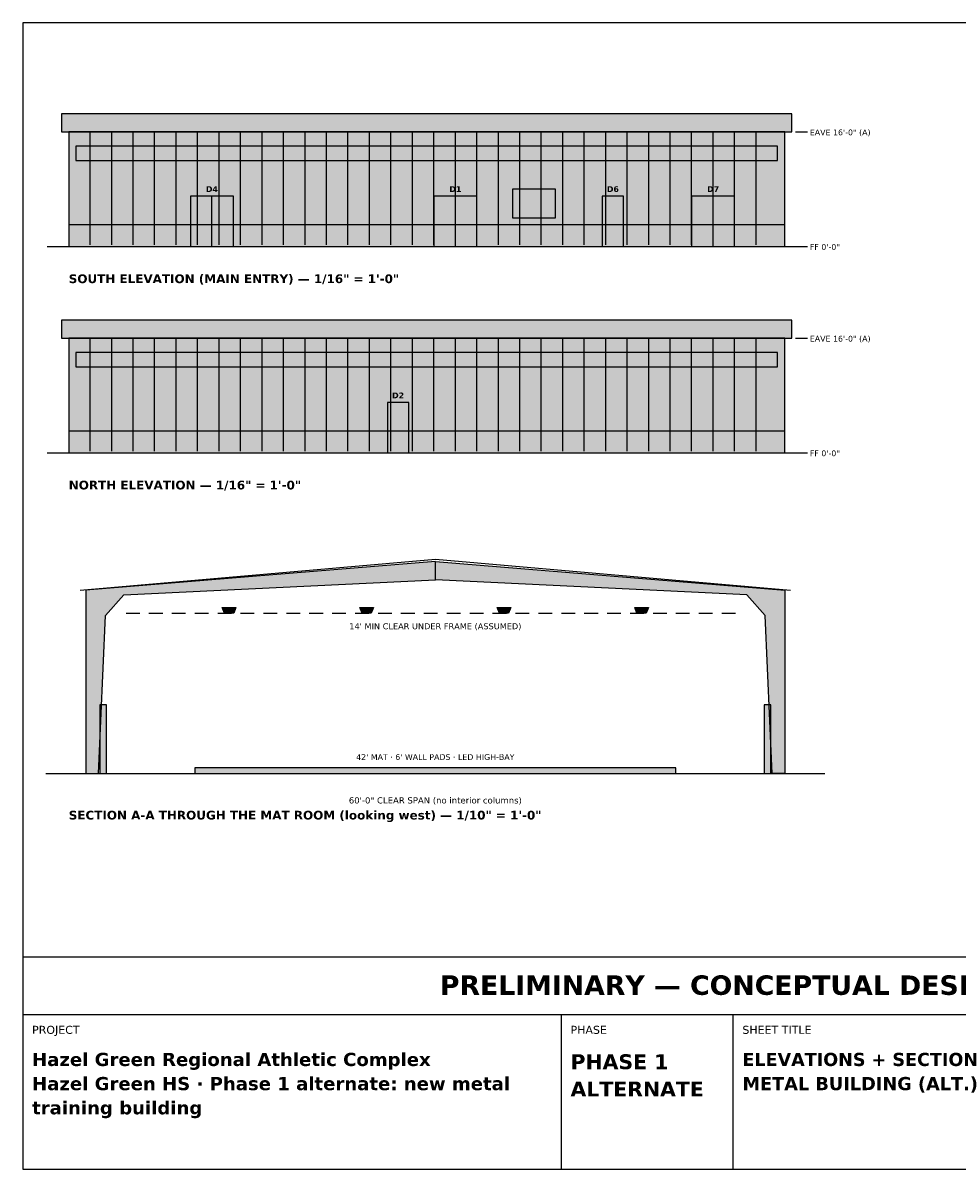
# Model space of a CAD drawing. Header units: inches. Extents: x 0.5 to 16.5, y 0.5 to 10.5.
# Tile 1 of 2: x 0.5 to 8.7, y 0.5 to 10.5. Entities that reach past the tile are written whole.
import ezdxf
from ezdxf.enums import TextEntityAlignment as Align

# ---------------------------------------------------------------- set-up
doc = ezdxf.new("R2010")
doc.units = ezdxf.units.IN
doc.header["$MEASUREMENT"] = 0
for name, color, linetype in [('A-ANNO-DIMS', 7, 'Continuous'), ('A-ANNO-TEXT', 7, 'Continuous'), ('A-ELEV-DATM', 7, 'Continuous'), ('A-ELEV-DOOR', 7, 'Continuous'), ('A-ELEV-GLAZ', 7, 'Continuous'), ('A-ELEV-GRND', 7, 'Continuous'), ('A-ELEV-ROOF', 7, 'Continuous'), ('A-ELEV-SKIN', 7, 'Continuous'), ('A-SECT-DATM', 7, 'Continuous'), ('A-SECT-GRND', 7, 'Continuous'), ('A-SECT-MATS', 7, 'Continuous'), ('A-SECT-PADS', 7, 'Continuous'), ('A-SECT-ROOF', 7, 'Continuous'), ('E-LITE', 7, 'Continuous'), ('G-ANNO-TTLB', 7, 'Continuous'), ('S-FRAM', 7, 'Continuous')]:
    doc.layers.add(name, color=color, linetype=linetype)
doc.styles.add('KS-BOLD', font='DejaVuSans-Bold.ttf')
doc.styles.add('KS-REG', font='DejaVuSans.ttf')

msp = doc.modelspace()

# ---------------------------------------------------------------- hatches: boundary and pattern name
at = {"layer": 'A-ELEV-DOOR', "true_color": 0xffffff}
for points in [[(1.9625, 8.55), (2.3375, 8.55), (2.3375, 8.9875), (1.9625, 8.9875)], [(4.0875, 8.55), (4.4625, 8.55), (4.4625, 8.9875), (4.0875, 8.9875)], [(5.55625, 8.55), (5.74375, 8.55), (5.74375, 8.9875), (5.55625, 8.9875)], [(6.3375, 8.55), (6.7125, 8.55), (6.7125, 8.9875), (6.3375, 8.9875)], [(3.68125, 6.75), (3.86875, 6.75), (3.86875, 7.1875), (3.68125, 7.1875)]]:
    msp.add_hatch(color=7, dxfattribs=at).paths.add_polyline_path(points)
at = {"layer": 'A-ELEV-GLAZ', "true_color": 0xf3f0d8}
for points in [[(0.9625, 9.3), (7.0875, 9.3), (7.0875, 9.425), (0.9625, 9.425)], [(0.9625, 7.5), (7.0875, 7.5), (7.0875, 7.625), (0.9625, 7.625)]]:
    msp.add_hatch(color=7, dxfattribs=at).paths.add_polyline_path(points)
at = {"layer": 'A-ELEV-GLAZ', "true_color": 0xbfd7ea}
msp.add_hatch(color=7, dxfattribs=at).paths.add_polyline_path([(4.775, 8.8), (5.15, 8.8), (5.15, 9.05), (4.775, 9.05)])
at = {"layer": 'A-ELEV-ROOF', "true_color": 0x444444}
for points in [[(0.8375, 9.55), (7.2125, 9.55), (7.2125, 9.70625), (0.8375, 9.70625)], [(0.8375, 7.75), (7.2125, 7.75), (7.2125, 7.90625), (0.8375, 7.90625)]]:
    msp.add_hatch(color=7, dxfattribs=at).paths.add_polyline_path(points)
at = {"layer": 'A-ELEV-SKIN', "true_color": 0xd8dce0}
for points in [[(0.9, 8.55), (7.15, 8.55), (7.15, 9.55), (0.9, 9.55)], [(0.9, 6.75), (7.15, 6.75), (7.15, 7.75), (0.9, 7.75)]]:
    msp.add_hatch(color=7, dxfattribs=at).paths.add_polyline_path(points)
at = {"layer": 'A-ELEV-SKIN', "true_color": 0x9e1b1b}
for points in [[(0.9, 8.55), (7.15, 8.55), (7.15, 8.7375), (0.9, 8.7375)], [(0.9, 6.75), (7.15, 6.75), (7.15, 6.9375), (0.9, 6.9375)]]:
    msp.add_hatch(color=7, dxfattribs=at).paths.add_polyline_path(points)
at = {"layer": 'A-SECT-MATS', "true_color": 0xc9302c}
msp.add_hatch(color=7, dxfattribs=at).paths.add_polyline_path([(2, 3.95), (6.2, 3.95), (6.2, 4), (2, 4)])
at = {"layer": 'A-SECT-PADS', "true_color": 0x2b2b2b}
for points in [[(1.17, 3.95), (1.23, 3.95), (1.23, 4.55), (1.17, 4.55)], [(6.97, 3.95), (7.03, 3.95), (7.03, 4.55), (6.97, 4.55)]]:
    msp.add_hatch(color=7, dxfattribs=at).paths.add_polyline_path(points)
at = {"layer": 'E-LITE', "true_color": 0xf2c94c}
for points in [[(2.24, 5.4), (2.36, 5.4), (2.34, 5.35), (2.26, 5.35)], [(3.44, 5.4), (3.56, 5.4), (3.54, 5.35), (3.46, 5.35)], [(4.64, 5.4), (4.76, 5.4), (4.74, 5.35), (4.66, 5.35)], [(5.84, 5.4), (5.96, 5.4), (5.94, 5.35), (5.86, 5.35)]]:
    msp.add_hatch(color=7, dxfattribs=at).paths.add_polyline_path(points)
at = {"layer": 'S-FRAM', "true_color": 0x7f8c99}
for points in [[(1.05, 3.95), (1.16, 3.95), (1.22, 5.33), (1.38, 5.51), (4.1, 5.64), (4.1, 5.8), (1.05, 5.55)], [(7.15, 3.95), (7.04, 3.95), (6.98, 5.33), (6.82, 5.51), (4.1, 5.64), (4.1, 5.8), (7.15, 5.55)]]:
    msp.add_hatch(color=7, dxfattribs=at).paths.add_polyline_path(points)

# ---------------------------------------------------------------- linework, layer by layer
at = {"layer": 'A-ELEV-DATM'}
for p, q in [((7.24375, 9.55), (7.35, 9.55)), ((7.24375, 8.55), (7.35, 8.55)), ((7.24375, 7.75), (7.35, 7.75)), ((7.24375, 6.75), (7.35, 6.75))]:
    msp.add_line(p, q, dxfattribs=at)
at = {"layer": 'A-ELEV-DOOR'}
for p, q in [((2.15, 8.55), (2.15, 8.9875)), ((4.275, 8.55), (4.275, 8.9875)), ((6.525, 8.55), (6.525, 8.9875))]:
    msp.add_line(p, q, dxfattribs=at)
for points in [[(1.9625, 8.55), (2.3375, 8.55), (2.3375, 8.9875), (1.9625, 8.9875)], [(4.0875, 8.55), (4.4625, 8.55), (4.4625, 8.9875), (4.0875, 8.9875)], [(5.55625, 8.55), (5.74375, 8.55), (5.74375, 8.9875), (5.55625, 8.9875)], [(6.3375, 8.55), (6.7125, 8.55), (6.7125, 8.9875), (6.3375, 8.9875)], [(3.68125, 6.75), (3.86875, 6.75), (3.86875, 7.1875), (3.68125, 7.1875)]]:
    msp.add_lwpolyline(points, close=True, dxfattribs=at)
at = {"layer": 'A-ELEV-GLAZ'}
for points in [[(0.9625, 9.3), (7.0875, 9.3), (7.0875, 9.425), (0.9625, 9.425)], [(4.775, 8.8), (5.15, 8.8), (5.15, 9.05), (4.775, 9.05)], [(0.9625, 7.5), (7.0875, 7.5), (7.0875, 7.625), (0.9625, 7.625)]]:
    msp.add_lwpolyline(points, close=True, dxfattribs=at)
at = {"layer": 'A-ELEV-GRND'}
for p, q in [((0.7125, 8.55), (7.3375, 8.55)), ((0.7125, 6.75), (7.3375, 6.75))]:
    msp.add_line(p, q, dxfattribs=at)
at = {"layer": 'A-ELEV-ROOF'}
for points in [[(0.8375, 9.55), (7.2125, 9.55), (7.2125, 9.70625), (0.8375, 9.70625)], [(0.8375, 7.75), (7.2125, 7.75), (7.2125, 7.90625), (0.8375, 7.90625)]]:
    msp.add_lwpolyline(points, close=True, dxfattribs=at)
at = {"layer": 'A-ELEV-SKIN'}
for p, q in [((1.0875, 8.5625), (1.0875, 9.54375)), ((1.275, 8.5625), (1.275, 9.54375)), ((1.4625, 8.5625), (1.4625, 9.54375)), ((1.65, 8.5625), (1.65, 9.54375)), ((1.8375, 8.5625), (1.8375, 9.54375)), ((2.025, 8.5625), (2.025, 9.54375)), ((2.2125, 8.5625), (2.2125, 9.54375)), ((2.4, 8.5625), (2.4, 9.54375)), ((2.5875, 8.5625), (2.5875, 9.54375)), ((2.775, 8.5625), (2.775, 9.54375)), ((2.9625, 8.5625), (2.9625, 9.54375)), ((3.15, 8.5625), (3.15, 9.54375)), ((3.3375, 8.5625), (3.3375, 9.54375)), ((3.525, 8.5625), (3.525, 9.54375)), ((3.7125, 8.5625), (3.7125, 9.54375)), ((3.9, 8.5625), (3.9, 9.54375)), ((4.0875, 8.5625), (4.0875, 9.54375)), ((4.275, 8.5625), (4.275, 9.54375)), ((4.4625, 8.5625), (4.4625, 9.54375)), ((4.65, 8.5625), (4.65, 9.54375)), ((4.8375, 8.5625), (4.8375, 9.54375)), ((5.025, 8.5625), (5.025, 9.54375)), ((5.2125, 8.5625), (5.2125, 9.54375)), ((5.4, 8.5625), (5.4, 9.54375)), ((5.5875, 8.5625), (5.5875, 9.54375)), ((5.775, 8.5625), (5.775, 9.54375)), ((5.9625, 8.5625), (5.9625, 9.54375)), ((6.15, 8.5625), (6.15, 9.54375)), ((6.3375, 8.5625), (6.3375, 9.54375)), ((6.525, 8.5625), (6.525, 9.54375)), ((6.7125, 8.5625), (6.7125, 9.54375)), ((6.9, 8.5625), (6.9, 9.54375)), ((1.0875, 6.7625), (1.0875, 7.74375)), ((1.275, 6.7625), (1.275, 7.74375)), ((1.4625, 6.7625), (1.4625, 7.74375)), ((1.65, 6.7625), (1.65, 7.74375)), ((1.8375, 6.7625), (1.8375, 7.74375)), ((2.025, 6.7625), (2.025, 7.74375)), ((2.2125, 6.7625), (2.2125, 7.74375)), ((2.4, 6.7625), (2.4, 7.74375)), ((2.5875, 6.7625), (2.5875, 7.74375)), ((2.775, 6.7625), (2.775, 7.74375)), ((2.9625, 6.7625), (2.9625, 7.74375)), ((3.15, 6.7625), (3.15, 7.74375)), ((3.3375, 6.7625), (3.3375, 7.74375)), ((3.525, 6.7625), (3.525, 7.74375)), ((3.7125, 6.7625), (3.7125, 7.74375)), ((3.9, 6.7625), (3.9, 7.74375)), ((4.0875, 6.7625), (4.0875, 7.74375)), ((4.275, 6.7625), (4.275, 7.74375)), ((4.4625, 6.7625), (4.4625, 7.74375)), ((4.65, 6.7625), (4.65, 7.74375)), ((4.8375, 6.7625), (4.8375, 7.74375)), ((5.025, 6.7625), (5.025, 7.74375)), ((5.2125, 6.7625), (5.2125, 7.74375)), ((5.4, 6.7625), (5.4, 7.74375)), ((5.5875, 6.7625), (5.5875, 7.74375)), ((5.775, 6.7625), (5.775, 7.74375)), ((5.9625, 6.7625), (5.9625, 7.74375)), ((6.15, 6.7625), (6.15, 7.74375)), ((6.3375, 6.7625), (6.3375, 7.74375)), ((6.525, 6.7625), (6.525, 7.74375)), ((6.7125, 6.7625), (6.7125, 7.74375)), ((6.9, 6.7625), (6.9, 7.74375))]:
    msp.add_line(p, q, dxfattribs=at)
for points in [[(0.9, 8.55), (7.15, 8.55), (7.15, 9.55), (0.9, 9.55)], [(0.9, 8.55), (7.15, 8.55), (7.15, 8.7375), (0.9, 8.7375)], [(0.9, 6.75), (7.15, 6.75), (7.15, 7.75), (0.9, 7.75)], [(0.9, 6.75), (7.15, 6.75), (7.15, 6.9375), (0.9, 6.9375)]]:
    msp.add_lwpolyline(points, close=True, dxfattribs=at)
at = {"layer": 'A-SECT-DATM'}
for p, q in [((1.4, 5.35), (1.52, 5.35)), ((1.6, 5.35), (1.72, 5.35)), ((1.8, 5.35), (1.92, 5.35)), ((2, 5.35), (2.12, 5.35)), ((2.2, 5.35), (2.32, 5.35)), ((2.4, 5.35), (2.52, 5.35)), ((2.6, 5.35), (2.72, 5.35)), ((2.8, 5.35), (2.92, 5.35)), ((3, 5.35), (3.12, 5.35)), ((3.2, 5.35), (3.32, 5.35)), ((3.4, 5.35), (3.52, 5.35)), ((3.6, 5.35), (3.72, 5.35)), ((3.8, 5.35), (3.92, 5.35)), ((4, 5.35), (4.12, 5.35)), ((4.2, 5.35), (4.32, 5.35)), ((4.4, 5.35), (4.52, 5.35)), ((4.6, 5.35), (4.72, 5.35)), ((4.8, 5.35), (4.92, 5.35)), ((5, 5.35), (5.12, 5.35)), ((5.2, 5.35), (5.32, 5.35)), ((5.4, 5.35), (5.52, 5.35)), ((5.6, 5.35), (5.72, 5.35)), ((5.8, 5.35), (5.92, 5.35)), ((6, 5.35), (6.12, 5.35)), ((6.2, 5.35), (6.32, 5.35)), ((6.4, 5.35), (6.52, 5.35)), ((6.6, 5.35), (6.72, 5.35))]:
    msp.add_line(p, q, dxfattribs=at)
at = {"layer": 'A-SECT-GRND'}
msp.add_line((0.7, 3.95), (7.5, 3.95), dxfattribs=at)
at = {"layer": 'A-SECT-MATS'}
msp.add_lwpolyline([(2, 3.95), (6.2, 3.95), (6.2, 4), (2, 4)], close=True, dxfattribs=at)
at = {"layer": 'A-SECT-PADS'}
for points in [[(1.17, 3.95), (1.23, 3.95), (1.23, 4.55), (1.17, 4.55)], [(6.97, 3.95), (7.03, 3.95), (7.03, 4.55), (6.97, 4.55)]]:
    msp.add_lwpolyline(points, close=True, dxfattribs=at)
at = {"layer": 'A-SECT-ROOF'}
for p, q in [((1, 5.55), (4.1, 5.82)), ((4.1, 5.82), (7.2, 5.55))]:
    msp.add_line(p, q, dxfattribs=at)
at = {"layer": 'E-LITE'}
for points in [[(2.24, 5.4), (2.36, 5.4), (2.34, 5.35), (2.26, 5.35)], [(3.44, 5.4), (3.56, 5.4), (3.54, 5.35), (3.46, 5.35)], [(4.64, 5.4), (4.76, 5.4), (4.74, 5.35), (4.66, 5.35)], [(5.84, 5.4), (5.96, 5.4), (5.94, 5.35), (5.86, 5.35)]]:
    msp.add_lwpolyline(points, close=True, dxfattribs=at)
at = {"layer": 'G-ANNO-TTLB'}
for p, q in [((0.5, 1.85), (16.5, 1.85)), ((5.2, 0.5), (5.2, 1.85)), ((6.7, 0.5), (6.7, 1.85))]:
    msp.add_line(p, q, dxfattribs=at)
for points in [[(0.5, 0.5), (16.5, 0.5), (16.5, 10.5), (0.5, 10.5)], [(0.5, 1.85), (16.5, 1.85), (16.5, 2.35), (0.5, 2.35)]]:
    msp.add_lwpolyline(points, close=True, dxfattribs=at)
at = {"layer": 'S-FRAM'}
for points in [[(1.05, 3.95), (1.16, 3.95), (1.22, 5.33), (1.38, 5.51), (4.1, 5.64), (4.1, 5.8), (1.05, 5.55)], [(7.15, 3.95), (7.04, 3.95), (6.98, 5.33), (6.82, 5.51), (4.1, 5.64), (4.1, 5.8), (7.15, 5.55)]]:
    msp.add_lwpolyline(points, close=True, dxfattribs=at)

# ---------------------------------------------------------------- texts
at = {"layer": 'A-ANNO-DIMS', "style": 'KS-REG'}
msp.add_text('60\'-0" CLEAR SPAN (no interior columns)', height=0.054, dxfattribs=at).set_placement((4.1, 3.69), align=Align.CENTER)
at = {"layer": 'A-ANNO-TEXT', "style": 'KS-BOLD'}
for s, p in [('SOUTH ELEVATION (MAIN ENTRY) — 1/16" = 1\'-0"', (0.9, 8.23)), ('NORTH ELEVATION — 1/16" = 1\'-0"', (0.9, 6.43)), ('SECTION A-A THROUGH THE MAT ROOM (looking west) — 1/10" = 1\'-0"', (0.9, 3.55))]:
    msp.add_text(s, height=0.076, dxfattribs=at).set_placement(p)
at = {"layer": 'A-ELEV-DATM', "style": 'KS-REG'}
for s, p in [('EAVE 16\'-0" (A)', (7.36875, 9.52)), ('FF 0\'-0"', (7.36875, 8.52)), ('EAVE 16\'-0" (A)', (7.36875, 7.72)), ('FF 0\'-0"', (7.36875, 6.72))]:
    msp.add_text(s, height=0.05, dxfattribs=at).set_placement(p)
at = {"layer": 'A-ELEV-DOOR', "style": 'KS-BOLD'}
for s, p in [('D4', (2.15, 9.025)), ('D1', (4.275, 9.025)), ('D6', (5.65, 9.025)), ('D7', (6.525, 9.025)), ('D2', (3.775, 7.225))]:
    msp.add_text(s, height=0.05, dxfattribs=at).set_placement(p, align=Align.CENTER)
at = {"layer": 'A-SECT-DATM', "style": 'KS-REG'}
msp.add_text("14' MIN CLEAR UNDER FRAME (ASSUMED)", height=0.052, dxfattribs=at).set_placement((4.1, 5.21), align=Align.CENTER)
at = {"layer": 'A-SECT-MATS', "style": 'KS-REG'}
msp.add_text("42' MAT · 6' WALL PADS · LED HIGH-BAY", height=0.05, dxfattribs=at).set_placement((4.1, 4.07), align=Align.CENTER)
at = {"layer": 'G-ANNO-TTLB', "style": 'KS-BOLD'}
msp.add_text('PRELIMINARY — CONCEPTUAL DESIGN — NOT FOR CONSTRUCTION', height=0.17, dxfattribs=at).set_placement((8.5, 2.02), align=Align.CENTER)
at = {"layer": 'G-ANNO-TTLB'}
for s, height, style, p in [('PROJECT', 0.07, 'KS-REG', (0.58, 1.68)), ('PHASE', 0.07, 'KS-REG', (5.28, 1.68)), ('SHEET TITLE', 0.07, 'KS-REG', (6.78, 1.68)), ('Hazel Green Regional Athletic Complex', 0.115, 'KS-BOLD', (0.58, 1.399167)), ('PHASE 1', 0.13, 'KS-BOLD', (5.28, 1.371667)), ('ELEVATIONS + SECTION', 0.115, 'KS-BOLD', (6.78, 1.399167)), ('Hazel Green HS · Phase 1 alternate: new metal', 0.115, 'KS-BOLD', (0.58, 1.188333)), ('METAL BUILDING (ALT.)', 0.115, 'KS-BOLD', (6.78, 1.188333)), ('ALTERNATE', 0.13, 'KS-BOLD', (5.28, 1.133333)), ('training building', 0.115, 'KS-BOLD', (0.58, 0.9775))]:
    msp.add_text(s, height=height, dxfattribs=dict(at, style=style)).set_placement(p)

doc.saveas('drawing.dxf')
